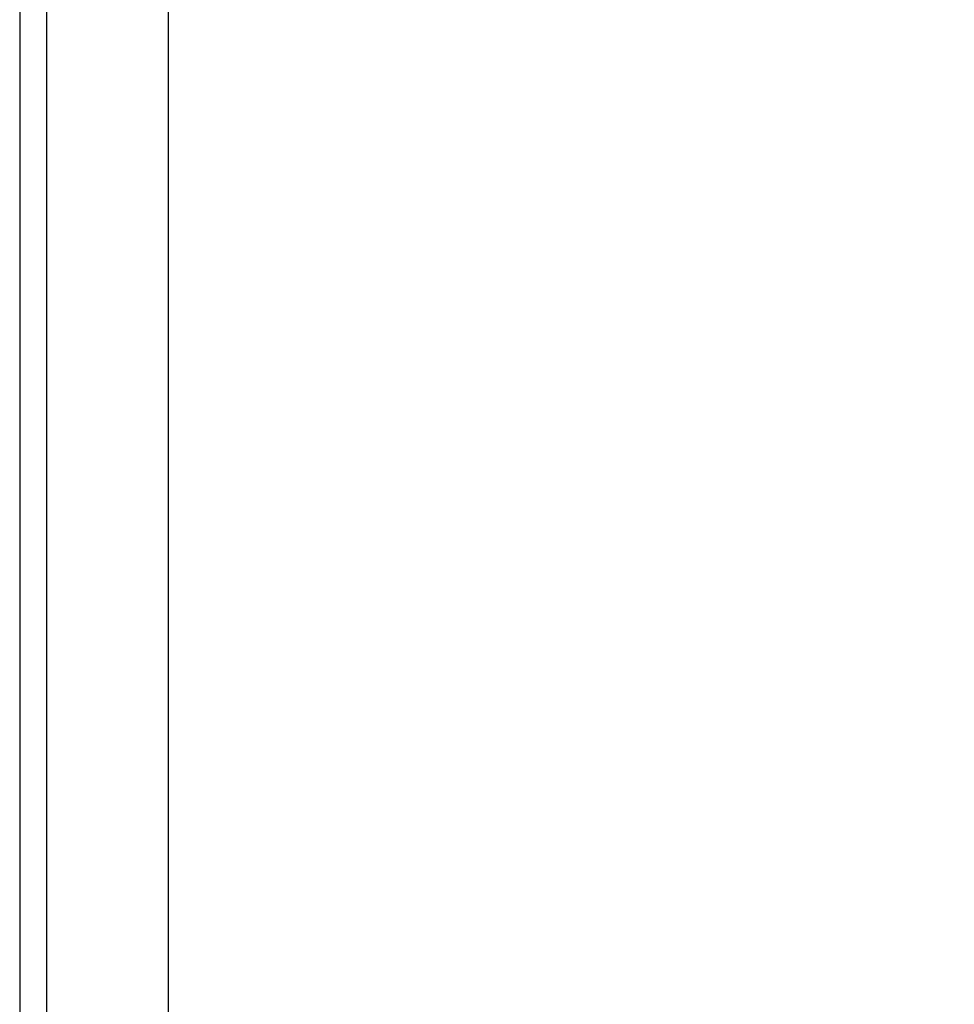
# Model space of a CAD drawing. Header units: inches. Extents: x 2 to 104, y 2 to 68.
# Tile 72 of 98: x 74.23 to 80.62, y 27.87 to 34.6. Entities that reach past the tile are written whole.
import ezdxf

# ---------------------------------------------------------------- set-up
doc = ezdxf.new("R2010")
doc.units = ezdxf.units.IN
doc.header["$LTSCALE"] = 6.250991
doc.header["$MEASUREMENT"] = 0
for name, color, linetype, lineweight in [('Dimensions(ANSI)', 7, 'Continuous', 25), ('Visible Edges(ANSI)', 7, 'Continuous', 25), ('Visible Tangent Edges(ANSI)', 7, 'Continuous', 25)]:
    doc.layers.add(name, color=color, linetype=linetype, lineweight=lineweight)
doc.styles.add('Dimension-ANSI', font='arialbd.ttf')
doc.dimstyles.new('INCH-ANSI', dxfattribs={"dimscale": 6.250991, "dimtxt": 0.12, "dimasz": 0.098425, "dimexe": 0.04, "dimexo": 0.04, "dimgap": 0.031496, "dimtad": 0, "dimtih": 1, "dimtoh": 1, "dimdec": 3, "dimrnd": 1e-08, "dimzin": 0, "dimdsep": 46, "dimtxsty": 'Dimension-ANSI', "dimcen": 0.09, "dimdle": 0.312, "dimclrd": 179, "dimclre": 179, "dimclrt": 7, "dimadec": 1, "dimazin": 0, "dimtfac": 1, "dimtdec": 3, "dimtofl": 0, "dimtmove": 0, "dimatfit": 3, "dimfxl": 1, "dimtolj": 1, "dimtzin": 4, "dimlwd": 25, "dimlwe": 25, "dimarcsym": 0})

# ---------------------------------------------------------------- blocks, each defined once
blk = doc.blocks.new('*D19')
at = {"layer": 'Defpoints', "color": 0, "linetype": 'Continuous', "transparency": 16777216}
for p in [(75.2405, 50.9806), (77.2894, 50.9806), (75.2405, 20.773)]:
    blk.add_point(p, dxfattribs=at)
at = {"layer": 'Dimensions(ANSI)', "color": 179, "linetype": 'Continuous', "lineweight": 25, "true_color": 0x262658, "transparency": 16777216}
blk.add_line((75.4905, 50.9806), (77.2894, 50.9806), dxfattribs=at)
at = {"layer": 'Dimensions(ANSI)', "color": 7, "linetype": 'Continuous', "lineweight": 25, "transparency": 16777216, "insert": (79.0533, 50.9806), "char_height": 0.75012, "attachment_point": 5, "style": 'Dimension-ANSI'}
blk.add_mtext('\\A1;23.803', dxfattribs=at)

msp = doc.modelspace()

# ---------------------------------------------------------------- linework, layer by layer
at = {"layer": 'Visible Edges(ANSI)'}
for p, q in [((74.2252, 50.7954), (74.2252, 20.9583)), ((75.2405, 50.7954), (75.2405, 20.9583))]:
    msp.add_line(p, q, dxfattribs=at)
at = {"layer": 'Visible Tangent Edges(ANSI)'}
msp.add_line((74.4105, 20.9583), (74.4105, 50.7954), dxfattribs=at)

# ---------------------------------------------------------------- dimensions: what is measured, and where the dimension line sits
at = {"layer": 'Dimensions(ANSI)', "color": 179, "linetype": 'Continuous', "lineweight": 25, "true_color": 0x262658}
dim = msp.add_ordinate_dim(feature_location=(75.2405, 50.9806), offset=(2.0489, 0), dtype=0, origin=(75.2405, 20.773), dimstyle='INCH-ANSI', override={"dimgap": 0.031496, "dimtad": 0, "dimdec": 3, "dimlfac": 0.787979, "dimtol": 0, "dimlim": 0, "dimtp": 0, "dimtm": 0, "dimtdec": 3}, dxfattribs=at)
dim.commit()
dim.dimension.update_dxf_attribs({"geometry": '*D19', "text_midpoint": (79.0533, 50.9806)})

doc.saveas('drawing.dxf')
